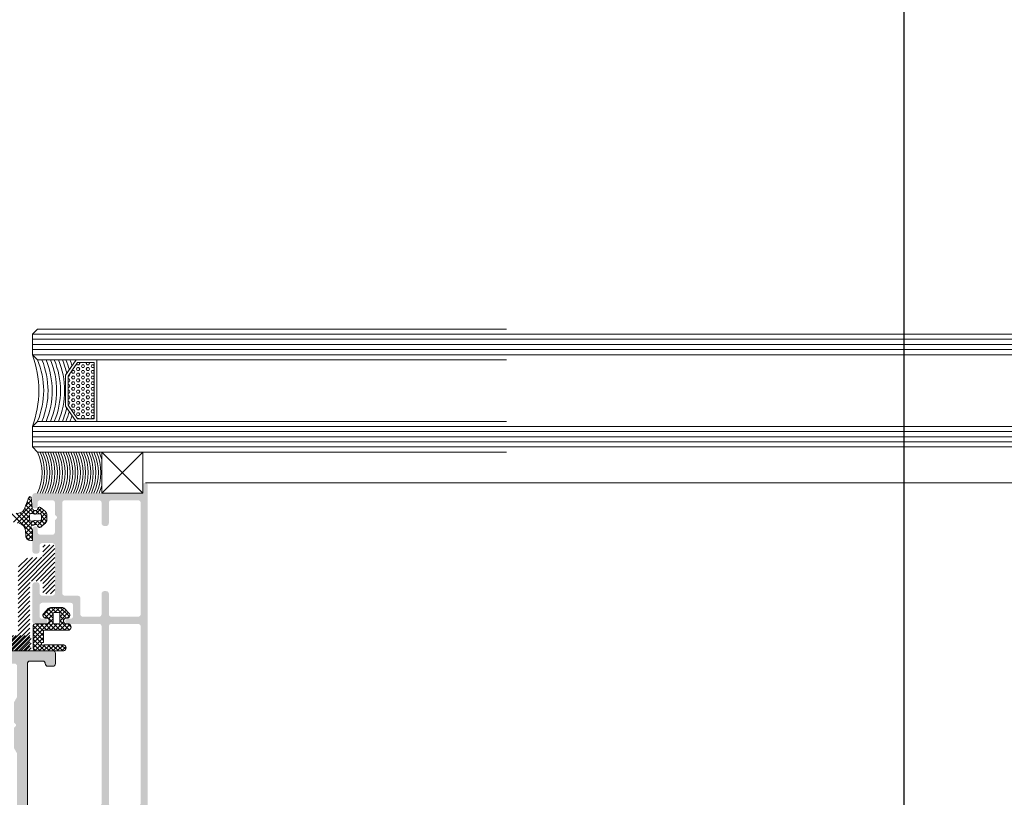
# Model space of a CAD drawing. Header units: millimetres. Extents: x -226731 to 126254, y -16359 to 60195.
# Tile 75 of 256: x -162867 to -162675, y 20888 to 21039. Entities that reach past the tile are written whole.
import ezdxf

# ---------------------------------------------------------------- set-up
doc = ezdxf.new("R2010")
doc.units = ezdxf.units.MM
doc.header["$LTSCALE"] = 0.1
doc.header["$MEASUREMENT"] = 0
doc.layers.get('0').update_dxf_attribs({"lineweight": 5})
for name, color, linetype, lineweight in [('01. Aluminium (Main Structure)', 6, 'Continuous', 5), ('0_CCE_ FF_SIDE WALL SPRINKLER', 6, 'Continuous', 0), ('3_Hatch', 8, 'Continuous', 0), ('4. Glass', 140, 'Continuous', 15), ('SPRINKLER COVERAGE AREA', 1, 'Continuous', 9)]:
    doc.layers.add(name, color=color, linetype=linetype, lineweight=lineweight)
doc.layers.add('A-ANNO-DIMS-30', color=7, linetype='Continuous')
doc.layers.add('FIRE FIGHTING SERVICES', color=5, linetype='Continuous')
doc.styles.add('A-ANNO-DIM regular', font='isocp.shx')
doc.dimstyles.new('A-100mm-Regular', dxfattribs={"dimtxt": 200, "dimasz": 100, "dimexe": 100, "dimexo": 10, "dimgap": 50, "dimtad": 1, "dimdec": 0, "dimzin": 12, "dimdsep": 46, "dimtxsty": 'A-ANNO-DIM regular', "dimblk": 'ARCHTICK', "dimcen": 0, "dimdle": 100, "dimclrd": 205, "dimclre": 205, "dimclrt": 211, "dimadec": 0, "dimazin": 0, "dimtfac": 1, "dimtdec": 0, "dimtix": 1, "dimtmove": 2, "dimatfit": 3, "dimldrblk": 'ARCHTICK', "dimfxl": 0, "dimtvp": 1, "dimtolj": 1, "dimtzin": 0, "dimarcsym": 0})

# ---------------------------------------------------------------- blocks, each defined once
blk = doc.blocks.new('*U429')
at = {"layer": '3_Hatch'}
h = blk.add_hatch(color=8, dxfattribs=at)
h.dxf.hatch_style = 1
h.paths.add_polyline_path([(-4.22, 77.48), (-3.91, 77.79), (-3.91, 81.75), (-4.5, 82.78), (-4.5, 116.97), (-4.46, 117.16), (-4.35, 117.32), (-4.21, 117.43), (-4, 117.47), (4, 117.47), (4.19, 117.43), (4.35, 117.32), (4.46, 117.16), (4.52, 116.97), (4.52, 82.78), (3.89, 81.75), (3.89, 77.79), (4.21, 77.48), (4.3, 77.33), (4.3, 77.18), (4.21, 77.04), (3.89, 76.74), (3.89, 72.78), (4.52, 71.75), (4.52, 65.75), (4.46, 65.57), (4.35, 65.41), (4.19, 65.3), (4, 65.26), (-4, 65.26), (-4.21, 65.3), (-4.35, 65.41), (-4.46, 65.57), (-4.5, 65.75), (-4.5, 71.75), (-3.91, 72.78), (-3.91, 76.74), (-4.22, 77.04), (-4.28, 77.18), (-4.28, 77.33)], flags=16)
h.paths.add_polyline_path([(10.04, 65.44), (9.98, 65.26), (9.97, 65.08), (9.86, 64.91), (9.69, 64.8), (9.51, 64.77), (7, 64.77), (6.82, 64.8), (6.64, 64.91), (6.53, 65.08), (6.51, 65.26), (6.51, 116.97), (6.53, 117.16), (6.64, 117.32), (6.82, 117.43), (7, 117.47), (11.89, 117.47), (12.18, 117.78), (12.33, 117.87), (12.47, 117.87), (12.6, 117.78), (12.93, 117.47), (27.5, 117.47), (27.69, 117.43), (27.87, 117.32), (27.96, 117.16), (28, 116.97), (28, 112.48), (27.96, 112.27), (27.87, 112.11), (27.69, 112), (27.5, 111.96), (18.82, 111.96), (18.62, 111.93), (18.45, 111.82), (18.34, 111.65), (18.3, 111.45), (18.3, 105.98), (18.34, 105.78), (18.45, 105.6), (18.62, 105.51), (18.82, 105.47), (21.8, 105.47), (22, 105.51), (22.16, 105.6), (22.27, 105.78), (22.29, 105.98), (22.29, 106.46), (22.27, 106.66), (22.16, 106.81), (22, 106.92), (21.8, 106.97), (20.81, 106.97), (20.61, 107.01), (20.46, 107.12), (20.35, 107.26), (20.3, 107.47), (20.3, 109.46), (20.35, 109.66), (20.46, 109.81), (20.61, 109.92), (20.81, 109.97), (23.64, 109.97), (23.94, 110.28), (24.08, 110.35), (24.23, 110.35), (24.36, 110.28), (24.69, 109.97), (27.5, 109.97), (27.69, 109.92), (27.87, 109.81), (27.96, 109.66), (28, 109.46), (28, 107.47), (27.96, 107.26), (27.87, 107.12), (27.69, 107.01), (27.5, 106.97), (26.52, 106.97), (26.31, 106.92), (26.17, 106.81), (26.06, 106.66), (26, 106.46), (26, 105.98), (26.06, 105.78), (26.17, 105.6), (26.31, 105.51), (26.52, 105.47), (29.51, 105.47), (29.7, 105.51), (29.86, 105.6), (29.97, 105.78), (29.99, 105.98), (29.97, 200.47), (29.86, 200.65), (29.78, 200.7), (29.7, 200.76), (29.61, 200.77), (29.51, 200.78), (-29.51, 200.78), (-29.71, 200.76), (-29.86, 200.65), (-29.97, 200.47), (-30.01, 200.3), (-30.01, 105.98), (-29.97, 105.78), (-29.86, 105.6), (-29.71, 105.51), (-29.51, 105.47), (-26.5, 105.47), (-26.31, 105.51), (-26.15, 105.6), (-26.04, 105.78), (-26, 105.98), (-26, 106.46), (-26.04, 106.66), (-26.15, 106.81), (-26.31, 106.92), (-26.5, 106.97), (-27.52, 106.97), (-27.69, 107.01), (-27.87, 107.12), (-27.98, 107.26), (-28.01, 107.47), (-28.01, 109.46), (-27.98, 109.66), (-27.87, 109.81), (-27.69, 109.92), (-27.52, 109.97), (-24.69, 109.97), (-24.37, 110.28), (-24.25, 110.35), (-24.06, 110.35), (-23.94, 110.28), (-23.63, 109.97), (-20.81, 109.97), (-20.61, 109.92), (-20.44, 109.81), (-20.33, 109.66), (-20.3, 109.46), (-20.3, 107.47), (-20.33, 107.26), (-20.44, 107.12), (-20.61, 107.01), (-20.81, 106.97), (-21.82, 106.97), (-22.02, 106.92), (-22.16, 106.81), (-22.27, 106.66), (-22.31, 106.46), (-22.31, 105.98), (-22.27, 105.78), (-22.16, 105.6), (-22.02, 105.51), (-21.82, 105.47), (-18.8, 105.47), (-18.61, 105.51), (-18.45, 105.6), (-18.34, 105.78), (-18.3, 105.98), (-18.3, 111.45), (-18.34, 111.65), (-18.45, 111.82), (-18.61, 111.93), (-18.8, 111.96), (-27.52, 111.96), (-27.69, 112), (-27.87, 112.11), (-27.98, 112.27), (-28.01, 112.48), (-28.01, 116.97), (-27.98, 117.16), (-27.87, 117.32), (-27.69, 117.43), (-27.52, 117.47), (-12.93, 117.47), (-12.62, 117.78), (-12.49, 117.87), (-12.34, 117.87), (-12.18, 117.78), (-11.87, 117.47), (-7, 117.47), (-6.8, 117.43), (-6.66, 117.32), (-6.55, 117.16), (-6.51, 116.97), (-6.51, 65.26), (-6.55, 65.08), (-6.66, 64.91), (-6.8, 64.8), (-7, 64.77), (-9.51, 64.77), (-9.71, 64.8), (-9.86, 64.91), (-9.97, 65.08), (-10, 65.26), (-10.04, 65.44), (-10.15, 65.63), (-10.31, 65.74), (-10.5, 65.75), (-11.5, 65.75), (-11.7, 65.74), (-11.85, 65.63), (-11.96, 65.44), (-12.01, 65.26), (-12.01, 63.25), (-11.96, 63.07), (-11.85, 62.9), (-11.7, 62.79), (-11.5, 62.77), (-0.53, 62.77), (-0.2, 63.07), (-0.07, 63.14), (0.07, 63.14), (0.22, 63.07), (0.51, 62.77), (11.5, 62.77), (11.69, 62.79), (11.85, 62.9), (11.96, 63.07), (12.01, 63.25), (12.01, 65.26), (11.96, 65.44), (11.85, 65.63), (11.69, 65.74), (11.5, 65.75), (10.5, 65.75), (10.3, 65.74), (10.15, 65.63)])
h.paths.add_polyline_path([(28, 197.28), (27.96, 197.47), (27.87, 197.65), (27.69, 197.76), (27.5, 197.8), (-27.52, 197.8), (-27.69, 197.76), (-27.87, 197.65), (-27.98, 197.47), (-28.01, 197.28), (-28.01, 119.97), (-27.98, 119.77), (-27.87, 119.63), (-27.69, 119.52), (-27.52, 119.46), (27.5, 119.46), (27.69, 119.52), (27.87, 119.63), (27.96, 119.77), (28, 119.97)], flags=16)
h = blk.add_hatch(color=8, dxfattribs=at)
h.dxf.hatch_style = 1
h.paths.add_polyline_path([(-28.61, 57.99), (-28.61, 92.53), (-28.57, 92.71), (-28.46, 92.87), (-28.28, 92.98), (-28.1, 93.02), (-22.9, 93.02), (-22.7, 92.98), (-22.54, 92.87), (-22.44, 92.71), (-22.41, 92.53), (-22.41, 57.99), (-22.44, 57.83), (-22.54, 57.65), (-22.7, 57.54), (-22.9, 57.52), (-28.1, 57.52), (-28.28, 57.54), (-28.46, 57.65), (-28.57, 57.83)], flags=16)
h.paths.add_polyline_path([(-22.35, 38.09), (-22.41, 37.89), (-22.41, 33.9), (-22.44, 33.7), (-22.54, 33.54), (-22.7, 33.43), (-22.9, 33.41), (-28.1, 33.41), (-28.28, 33.43), (-28.46, 33.54), (-28.57, 33.7), (-28.61, 33.9), (-28.61, 55.6), (-28.57, 55.8), (-28.46, 55.96), (-28.28, 56.07), (-28.1, 56.11), (-22.9, 56.11), (-22.7, 56.07), (-22.54, 55.96), (-22.44, 55.8), (-22.41, 55.6), (-22.41, 51.61), (-22.35, 51.41), (-22.24, 51.26), (-22.1, 51.15), (-21.9, 51.12), (-21.49, 51.12), (-21.31, 51.15), (-21.15, 51.26), (-21.04, 51.41), (-21, 51.61), (-21, 55.6), (-20.95, 55.8), (-20.84, 55.96), (-20.69, 56.07), (-20.49, 56.11), (-17.36, 56.11), (-17.16, 56.07), (-16.98, 55.96), (-16.87, 55.8), (-16.85, 55.6), (-16.85, 52.5), (-16.81, 52.32), (-16.7, 52.16), (-16.54, 52.05), (-16.35, 52.01), (-13.79, 52.01), (-13.61, 51.96), (-13.45, 51.85), (-13.34, 51.7), (-13.3, 51.5), (-13.3, 33.9), (-13.34, 33.7), (-13.45, 33.54), (-13.61, 33.43), (-13.79, 33.41), (-20.49, 33.41), (-20.69, 33.43), (-20.84, 33.54), (-20.95, 33.7), (-21, 33.9), (-21, 37.89), (-21.04, 38.09), (-21.15, 38.26), (-21.31, 38.37), (-21.49, 38.4), (-21.9, 38.4), (-22.1, 38.37), (-22.24, 38.26)], flags=16)
h.paths.add_polyline_path([(-11.89, 36.23), (-12.2, 36.54), (-12.29, 36.66), (-12.29, 36.83), (-12.2, 36.96), (-11.89, 37.27), (-11.89, 39.59), (-11.85, 39.79), (-11.74, 39.96), (-11.58, 40.07), (-11.38, 40.09), (-9, 40.09), (-8.8, 40.07), (-8.65, 39.96), (-8.54, 39.79), (-8.49, 39.59), (-8.49, 38.99), (-8.42, 38.75), (-8.36, 38.68), (-8.31, 38.6), (-8.23, 38.57), (-8.16, 38.53), (-8.09, 38.49), (-8, 38.49), (-7.92, 38.49), (-7.85, 38.51), (-7.78, 38.55), (-7.7, 38.59), (-7.65, 38.64), (-7.59, 38.69), (-7.54, 38.77), (-7.5, 38.86), (-7.48, 38.99), (-7.48, 43.3), (-7.52, 43.49), (-7.63, 43.65), (-7.79, 43.76), (-8, 43.8), (-8.38, 43.8), (-8.58, 43.76), (-8.76, 43.65), (-8.84, 43.49), (-8.89, 43.3), (-8.89, 42.24), (-8.93, 42.06), (-9.04, 41.9), (-9.2, 41.79), (-9.38, 41.73), (-11.38, 41.73), (-11.58, 41.79), (-11.74, 41.9), (-11.85, 42.06), (-11.89, 42.24), (-11.89, 51.5), (-11.85, 51.7), (-11.74, 51.85), (-11.58, 51.96), (-11.38, 52.01), (-9.38, 52.01), (-9.2, 51.96), (-9.04, 51.85), (-8.93, 51.7), (-8.89, 51.5), (-8.89, 49.91), (-8.84, 49.71), (-8.76, 49.54), (-8.58, 49.43), (-8.38, 49.4), (-8, 49.4), (-7.79, 49.43), (-7.63, 49.54), (-7.52, 49.71), (-7.48, 49.91), (-7.48, 57.01), (-7.52, 57.21), (-7.63, 57.35), (-7.79, 57.46), (-8, 57.52), (-9.92, 57.52), (-10.12, 57.46), (-10.26, 57.35), (-10.37, 57.21), (-10.43, 57.01), (-10.37, 56.8), (-10.26, 56.66), (-10.12, 56.55), (-9.92, 56.51), (-9.38, 56.51), (-9.2, 56.46), (-9.04, 56.35), (-8.93, 56.2), (-8.89, 56), (-8.89, 53.91), (-8.93, 53.71), (-9.04, 53.55), (-9.2, 53.44), (-9.38, 53.4), (-14.95, 53.4), (-15.15, 53.44), (-15.29, 53.55), (-15.4, 53.71), (-15.44, 53.91), (-15.44, 56), (-15.4, 56.2), (-15.29, 56.35), (-15.15, 56.46), (-14.95, 56.51), (-14.36, 56.51), (-14.25, 56.55), (-14.16, 56.58), (-14.07, 56.64), (-14.01, 56.71), (-13.96, 56.79), (-13.94, 56.88), (-13.92, 56.97), (-13.92, 57.06), (-13.94, 57.13), (-13.96, 57.22), (-14.01, 57.3), (-14.07, 57.37), (-14.16, 57.43), (-14.25, 57.48), (-14.42, 57.52), (-20.49, 57.52), (-20.69, 57.54), (-20.84, 57.65), (-20.95, 57.83), (-21, 57.99), (-21, 92.53), (-20.95, 92.71), (-20.84, 92.87), (-20.69, 92.98), (-20.49, 93.02), (-16.5, 93.02), (-16.3, 93.06), (-16.15, 93.17), (-16.04, 93.35), (-15.99, 93.52), (-15.99, 93.92), (-16.04, 94.12), (-16.15, 94.28), (-16.3, 94.39), (-16.5, 94.41), (-29.51, 94.41), (-29.69, 94.39), (-29.85, 94.28), (-29.96, 94.12), (-30, 93.92), (-30, 30.48), (-29.96, 30.3), (-29.85, 30.13), (-29.69, 30.02), (-29.51, 30.01), (-29.3, 30.02), (-29.14, 30.13), (-29.05, 30.3), (-29.01, 30.48), (-29.01, 31.49), (-28.96, 31.69), (-28.85, 31.84), (-28.7, 31.95), (-28.5, 32), (-8, 32), (-7.79, 32.04), (-7.63, 32.15), (-7.52, 32.31), (-7.48, 32.49), (-7.48, 34.51), (-7.52, 34.69), (-7.63, 34.85), (-7.79, 34.96), (-8, 35), (-8.18, 34.96), (-8.34, 34.85), (-8.45, 34.69), (-8.49, 34.51), (-8.49, 33.9), (-8.54, 33.7), (-8.65, 33.54), (-8.8, 33.43), (-9, 33.41), (-11.38, 33.41), (-11.58, 33.43), (-11.74, 33.54), (-11.85, 33.7), (-11.89, 33.9)])
h = blk.add_hatch(dxfattribs=at)
h.set_pattern_fill('ANSI31', color=8, scale=5)
h.set_pattern_definition([(45, (-26191.7542, -15010.3187), (-0.441941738, 0.441941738), [])])
h.paths.add_polyline_path([(-9.5, 44.17), (-9.48, 44.32), (-9.39, 44.47), (-9.26, 44.54), (-9.11, 44.58), (-7.19, 44.58), (-7.06, 44.58), (-6.81, 44.59), (-6.57, 44.65), (-6.33, 44.72), (-6.11, 44.81), (-5.89, 44.92), (-5.69, 45.07), (-5.51, 45.22), (-5.34, 45.38), (-5.2, 45.58), (-5.05, 45.76), (-4.94, 45.98), (-4.85, 46.2), (-4.78, 46.44), (-4.72, 46.68), (-4.7, 46.94), (-4.69, 47.06), (-4.69, 59.37), (-4.67, 59.54), (-4.58, 59.66), (-4.45, 59.76), (-4.3, 59.77), (6.87, 59.77), (7.02, 59.81), (7.15, 59.9), (7.22, 60.03), (7.26, 60.19), (7.26, 62.39), (7.22, 62.53), (7.15, 62.66), (7.02, 62.75), (6.87, 62.77), (-6.61, 62.77), (-6.75, 62.75), (-6.88, 62.66), (-6.97, 62.53), (-6.99, 62.39), (-6.99, 49.57), (-7.03, 49.42), (-7.1, 49.28), (-7.25, 49.2), (-7.39, 49.17), (-9.11, 49.17), (-9.26, 49.2), (-9.39, 49.28), (-9.48, 49.42), (-9.5, 49.57), (-9.5, 51.29), (-9.51, 51.43), (-9.6, 51.56), (-9.73, 51.65), (-9.9, 51.67), (-11.49, 51.67), (-11.65, 51.65), (-11.78, 51.56), (-11.87, 51.43), (-11.89, 51.29), (-11.89, 42.45), (-11.87, 42.31), (-11.78, 42.2), (-11.65, 42.11), (-11.49, 42.07), (-9.9, 42.07), (-9.73, 42.11), (-9.6, 42.2), (-9.51, 42.31), (-9.5, 42.45)])
h = blk.add_hatch(dxfattribs=at)
h.set_pattern_fill('ANSI31', color=8, scale=5)
h.set_pattern_definition([(45, (-26191.7542, -14950.54475), (-0.441941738, 0.441941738), [])])
h.paths.add_polyline_path([(9.48, 44.32), (9.5, 44.17), (9.5, 42.45), (9.51, 42.31), (9.6, 42.2), (9.73, 42.11), (9.9, 42.07), (11.49, 42.07), (11.65, 42.11), (11.78, 42.2), (11.87, 42.31), (11.89, 42.45), (11.89, 51.29), (11.87, 51.43), (11.78, 51.56), (11.65, 51.65), (11.49, 51.67), (9.9, 51.67), (9.73, 51.65), (9.6, 51.56), (9.51, 51.43), (9.5, 51.29), (9.5, 49.57), (9.48, 49.42), (9.39, 49.28), (9.26, 49.2), (9.11, 49.17), (7.39, 49.17), (7.25, 49.2), (7.1, 49.28), (7.03, 49.42), (6.99, 49.57), (6.99, 62.39), (6.97, 62.53), (6.88, 62.66), (6.75, 62.75), (6.61, 62.77), (-6.87, 62.77), (-7.02, 62.75), (-7.15, 62.66), (-7.22, 62.53), (-7.26, 62.39), (-7.26, 60.19), (-7.22, 60.03), (-7.15, 59.9), (-7.02, 59.81), (-6.87, 59.77), (4.3, 59.77), (4.45, 59.76), (4.58, 59.66), (4.67, 59.54), (4.69, 59.37), (4.69, 47.06), (4.7, 46.94), (4.72, 46.68), (4.78, 46.44), (4.85, 46.2), (4.94, 45.98), (5.05, 45.76), (5.2, 45.58), (5.34, 45.38), (5.51, 45.22), (5.69, 45.07), (5.89, 44.92), (6.11, 44.81), (6.33, 44.72), (6.57, 44.65), (6.81, 44.59), (7.06, 44.58), (7.19, 44.58), (9.11, 44.58), (9.26, 44.54), (9.39, 44.47)])
at = {"layer": '01. Aluminium (Main Structure)', "color": 8, "linetype": 'ByBlock'}
for p, q in [((-6.51, 116.97), (-6.51, 65.26)), ((-12.01, 65.26), (-11.96, 65.44)), ((-11.96, 65.44), (-11.85, 65.63)), ((-11.85, 65.63), (-11.7, 65.74)), ((-11.7, 65.74), (-11.5, 65.75)), ((-11.5, 65.75), (-10.5, 65.75)), ((-10.5, 65.75), (-10.31, 65.74)), ((-10.31, 65.74), (-10.15, 65.63)), ((-10.15, 65.63), (-10.04, 65.44)), ((-10.04, 65.44), (-10, 65.26)), ((-12.01, 63.25), (-12.01, 65.26)), ((-9.97, 65.08), (-10, 65.26)), ((-9.86, 64.91), (-9.97, 65.08)), ((-9.71, 64.8), (-9.86, 64.91)), ((-9.51, 64.77), (-9.71, 64.8)), ((-7, 64.77), (-9.51, 64.77)), ((-6.8, 64.8), (-7, 64.77)), ((-6.66, 64.91), (-6.8, 64.8)), ((-6.55, 65.08), (-6.66, 64.91)), ((-6.51, 65.26), (-6.55, 65.08)), ((-11.96, 63.07), (-12.01, 63.25)), ((-11.85, 62.9), (-11.96, 63.07)), ((-11.7, 62.79), (-11.85, 62.9)), ((-11.5, 62.77), (-11.7, 62.79)), ((-11.5, 62.77), (-0.53, 62.77))]:
    blk.add_line(p, q, dxfattribs=at)
at = {"layer": '3_Hatch', "color": 8, "linetype": 'Continuous'}
for p, q in [((-14.02, 61.97), (-13.22, 62.77)), ((-13.13, 61.57), (-14, 62.43)), ((-13.54, 61.57), (-12.34, 62.77)), ((-12.25, 61.57), (-13.45, 62.77)), ((-12.65, 61.57), (-11.45, 62.77)), ((-11.37, 61.57), (-12.57, 62.77)), ((-11.77, 61.57), (-10.57, 62.77)), ((-10.48, 61.57), (-11.68, 62.77)), ((-10.88, 61.57), (-9.68, 62.77)), ((-9.66, 61.64), (-10.8, 62.77)), ((-10, 61.57), (-8.8, 62.77)), ((-7.64, 60.5), (-9.92, 62.77)), ((-9.64, 60.17), (-7.64, 62.17)), ((-9.23, 61.46), (-7.95, 62.74)), ((-7.64, 61.38), (-9.03, 62.77)), ((-7.64, 62.26), (-8.15, 62.77)), ((-11.51, 56.53), (-7.64, 60.4)), ((-9.64, 59.28), (-7.64, 61.28)), ((-7.64, 58.73), (-9.64, 60.73)), ((-7.64, 57.84), (-9.64, 59.85)), ((-9.63, 61.06), (-9.58, 61.11)), ((-7.64, 59.61), (-9.27, 61.24)), ((-14.38, 57.52), (-15.02, 58.15)), ((-14.96, 58.38), (-14.63, 58.71)), ((-14.81, 57.64), (-13.74, 58.72)), ((-12.81, 56.83), (-14.67, 58.69)), ((-14.06, 57.52), (-12.86, 58.72)), ((-12.58, 57.48), (-13.81, 58.72)), ((-13.58, 57.11), (-11.97, 58.72)), ((-11.69, 57.48), (-12.93, 58.72)), ((-12.32, 57.48), (-11.09, 58.72)), ((-10.64, 57.31), (-12.05, 58.72)), ((-11.54, 57.38), (-10.21, 58.72)), ((-9.96, 57.52), (-11.16, 58.72)), ((-9.08, 57.52), (-10.28, 58.72)), ((-9.64, 57.52), (-7.64, 59.52)), ((-8.19, 57.52), (-9.64, 58.96)), ((-8.75, 57.52), (-7.64, 58.63)), ((-7.82, 57.57), (-7.68, 57.71)), ((-14.79, 55.9), (-14.27, 56.42)), ((-12.92, 54.29), (-14.72, 56.09)), ((-14.49, 55.31), (-12.81, 56.99)), ((-12.04, 54.29), (-14.17, 56.42)), ((-14.06, 54.86), (-12.81, 56.11)), ((-12.81, 55.95), (-13.59, 56.73)), ((-11.98, 54.29), (-9.89, 56.38)), ((-9.68, 55.47), (-11.51, 57.3)), ((-11.51, 55.64), (-10.61, 56.55)), ((-10.11, 55.01), (-11.51, 56.42)), ((-11.1, 54.29), (-9.53, 55.85)), ((-13.63, 54.41), (-12.72, 55.32)), ((-12.86, 54.29), (-11.87, 55.29)), ((-11.15, 54.29), (-12.15, 55.29)), ((-10.54, 54.56), (-11.51, 55.53)), ((-7.48, 41.11), (-7.34, 41.26)), ((-7.48, 40.23), (-6.62, 41.09)), ((-6.14, 39.55), (-7.48, 40.9)), ((-7.48, 39.34), (-6.23, 40.59)), ((-6.21, 40.51), (-6.93, 41.23)), ((-10.28, 37.43), (-9.1, 38.61)), ((-8.51, 38.39), (-8.85, 38.73)), ((-7.65, 37.4), (-6.08, 38.98)), ((-3.29, 35.82), (-7.48, 40.01)), ((-4.3, 35.94), (-7.43, 39.07)), ((-7.23, 38.72), (-6.15, 39.79)), ((-10.3, 36.52), (-8.49, 38.34)), ((-8.57, 34.91), (-10.3, 36.65)), ((-9.25, 36.47), (-10.26, 37.49)), ((-10.17, 35.78), (-9.25, 36.69)), ((-9.19, 37.3), (-9.86, 37.97)), ((-8.39, 37.39), (-9.38, 38.37)), ((-8.55, 37.4), (-7.71, 38.23)), ((-7.55, 37.43), (-8.26, 38.14)), ((-5.1, 35.87), (-7.51, 38.27)), ((-7.44, 34.96), (-4.58, 37.83)), ((-7.36, 34.16), (-3.83, 37.69)), ((-6.94, 37.23), (-5.78, 38.4)), ((-6.94, 36.35), (-5.28, 38.01)), ((-5.64, 35.52), (-6.94, 36.81)), ((-9.71, 35.35), (-9.02, 36.04)), ((-9.23, 34.95), (-8.09, 36.08)), ((-8.16, 35.39), (-8.82, 36.04)), ((-6.21, 34.32), (-7.98, 36.09)), ((-7.91, 35.38), (-7.31, 35.98)), ((-6.46, 33.68), (-7.4, 34.63)), ((-5.97, 34.96), (-7.04, 36.04)), ((-6.7, 33.04), (-7.31, 33.65)), ((-7.28, 33.35), (-6.15, 34.49)), ((-7.06, 32.7), (-6.69, 33.06)), ((-19.53, 17.26, 0.02), (-19.43, 17.43, 0.02)), ((-19.11, 17.43, 0.02), (-19.43, 17.43, 0.02)), ((-18.95, 17.16, 0.02), (-19.11, 17.43, 0.02)), ((-18.47, 17.43, 0.02), (-18.52, 17.51, 0.02)), ((-18.16, 17.43, 0.02), (-18.48, 17.43, 0.02)), ((-18.16, 17.43, 0.02), (-18.11, 17.51, 0.02)), ((-17.68, 17.15, 0.02), (-17.52, 17.43, 0.02)), ((-17.21, 17.43, 0.02), (-17.53, 17.43, 0.02)), ((-17.05, 17.16, 0.02), (-17.2, 17.43, 0.02)), ((-16.57, 17.43, 0.02), (-16.61, 17.51, 0.02)), ((-16.26, 17.43, 0.02), (-16.57, 17.43, 0.02)), ((-16.25, 17.43, 0.02), (-16.24, 17.44, 0.02)), ((-19.43, 16.88, 0.02), (-19.53, 17.05, 0.02)), ((-19.53, 16.16, 0.02), (-19.43, 16.33, 0.02)), ((-19.43, 15.78, 0.02), (-19.53, 15.96, 0.02)), ((-19.11, 16.88, 0.02), (-19.43, 16.88, 0.02)), ((-19.11, 16.33, 0.02), (-19.43, 16.33, 0.02)), ((-19.11, 15.78, 0.02), (-19.43, 15.78, 0.02)), ((-19.11, 16.88, 0.02), (-18.95, 17.15, 0.02)), ((-18.95, 16.06, 0.02), (-19.11, 16.33, 0.02)), ((-19.11, 15.78, 0.02), (-18.95, 16.05, 0.02)), ((-18.63, 16.6, 0.02), (-18.47, 16.88, 0.02)), ((-18.47, 16.33, 0.02), (-18.63, 16.61, 0.02)), ((-18.63, 15.5, 0.02), (-18.47, 15.78, 0.02)), ((-18.47, 15.23, 0.02), (-18.63, 15.51, 0.02)), ((-18.16, 16.88, 0.02), (-18.48, 16.88, 0.02)), ((-18.16, 16.33, 0.02), (-18.48, 16.33, 0.02)), ((-18.16, 15.78, 0.02), (-18.48, 15.78, 0.02)), ((-18, 16.61, 0.02), (-18.16, 16.88, 0.02)), ((-18.16, 16.33, 0.02), (-18, 16.6, 0.02)), ((-18, 15.51, 0.02), (-18.16, 15.78, 0.02)), ((-18.16, 15.23, 0.02), (-18, 15.5, 0.02)), ((-17.52, 16.88, 0.02), (-17.68, 17.16, 0.02)), ((-17.68, 16.05, 0.02), (-17.52, 16.33, 0.02)), ((-17.52, 15.78, 0.02), (-17.68, 16.06, 0.02)), ((-17.21, 16.88, 0.02), (-17.53, 16.88, 0.02)), ((-17.21, 16.33, 0.02), (-17.53, 16.33, 0.02)), ((-17.21, 15.78, 0.02), (-17.53, 15.78, 0.02)), ((-17.2, 16.88, 0.02), (-17.05, 17.15, 0.02)), ((-17.05, 16.06, 0.02), (-17.2, 16.33, 0.02)), ((-17.2, 15.78, 0.02), (-17.05, 16.05, 0.02)), ((-16.73, 16.6, 0.02), (-16.57, 16.88, 0.02)), ((-16.57, 16.33, 0.02), (-16.73, 16.61, 0.02)), ((-16.73, 15.5, 0.02), (-16.57, 15.78, 0.02)), ((-16.57, 15.23, 0.02), (-16.73, 15.51, 0.02)), ((-16.26, 16.88, 0.02), (-16.57, 16.88, 0.02)), ((-16.26, 16.33, 0.02), (-16.57, 16.33, 0.02)), ((-16.26, 15.78, 0.02), (-16.57, 15.78, 0.02)), ((-16.09, 16.61, 0.02), (-16.25, 16.88, 0.02)), ((-16.25, 16.33, 0.02), (-16.09, 16.6, 0.02)), ((-16.09, 15.51, 0.02), (-16.25, 15.78, 0.02)), ((-16.25, 15.23, 0.02), (-16.09, 15.5, 0.02)), ((-15.78, 16.05, 0.02), (-15.62, 16.33, 0.02)), ((-15.62, 15.78, 0.02), (-15.78, 16.06, 0.02)), ((-15.48, 16.33, 0.02), (-15.62, 16.33, 0.02)), ((-15.3, 15.78, 0.02), (-15.62, 15.78, 0.02)), ((-15.3, 15.78, 0.02), (-15.21, 15.93, 0.02)), ((-19.53, 15.06, 0.02), (-19.43, 15.23, 0.02)), ((-19.43, 14.68, 0.02), (-19.53, 14.86, 0.02)), ((-19.53, 13.96, 0.02), (-19.43, 14.13, 0.02)), ((-19.43, 13.58, 0.02), (-19.53, 13.76, 0.02)), ((-19.11, 15.23, 0.02), (-19.43, 15.23, 0.02)), ((-19.11, 14.68, 0.02), (-19.43, 14.68, 0.02)), ((-19.11, 14.13, 0.02), (-19.43, 14.13, 0.02)), ((-19.11, 13.58, 0.02), (-19.43, 13.58, 0.02)), ((-18.95, 14.96, 0.02), (-19.11, 15.23, 0.02)), ((-19.11, 14.68, 0.02), (-18.95, 14.95, 0.02)), ((-18.95, 13.86, 0.02), (-19.11, 14.13, 0.02)), ((-19.11, 13.58, 0.02), (-18.95, 13.85, 0.02)), ((-18.63, 14.4, 0.02), (-18.47, 14.68, 0.02)), ((-18.47, 14.13, 0.02), (-18.63, 14.41, 0.02)), ((-18.63, 13.3, 0.02), (-18.47, 13.58, 0.02)), ((-18.16, 15.23, 0.02), (-18.48, 15.23, 0.02)), ((-18.16, 14.68, 0.02), (-18.48, 14.68, 0.02)), ((-18.16, 14.13, 0.02), (-18.48, 14.13, 0.02)), ((-18.16, 13.58, 0.02), (-18.48, 13.58, 0.02)), ((-18, 14.41, 0.02), (-18.16, 14.68, 0.02)), ((-18.16, 14.13, 0.02), (-18, 14.4, 0.02)), ((-18, 13.31, 0.02), (-18.16, 13.58, 0.02)), ((-17.68, 14.95, 0.02), (-17.52, 15.23, 0.02)), ((-17.52, 14.68, 0.02), (-17.68, 14.96, 0.02)), ((-17.68, 13.85, 0.02), (-17.52, 14.13, 0.02)), ((-17.52, 13.58, 0.02), (-17.68, 13.86, 0.02)), ((-17.21, 15.23, 0.02), (-17.53, 15.23, 0.02)), ((-17.21, 14.68, 0.02), (-17.53, 14.68, 0.02)), ((-17.21, 14.13, 0.02), (-17.53, 14.13, 0.02)), ((-17.21, 13.58, 0.02), (-17.53, 13.58, 0.02)), ((-17.05, 14.96, 0.02), (-17.2, 15.23, 0.02)), ((-17.2, 14.68, 0.02), (-17.05, 14.95, 0.02)), ((-17.05, 13.86, 0.02), (-17.2, 14.13, 0.02)), ((-17.2, 13.58, 0.02), (-17.05, 13.85, 0.02)), ((-16.73, 14.4, 0.02), (-16.57, 14.68, 0.02)), ((-16.57, 14.13, 0.02), (-16.73, 14.41, 0.02)), ((-16.73, 13.3, 0.02), (-16.57, 13.58, 0.02)), ((-16.26, 15.23, 0.02), (-16.57, 15.23, 0.02)), ((-16.26, 14.68, 0.02), (-16.57, 14.68, 0.02)), ((-16.26, 14.13, 0.02), (-16.57, 14.13, 0.02)), ((-16.26, 13.58, 0.02), (-16.57, 13.58, 0.02)), ((-16.09, 14.41, 0.02), (-16.25, 14.68, 0.02)), ((-16.25, 14.13, 0.02), (-16.09, 14.4, 0.02)), ((-16.09, 13.31, 0.02), (-16.25, 13.58, 0.02)), ((-15.78, 14.95, 0.02), (-15.62, 15.23, 0.02)), ((-15.62, 14.68, 0.02), (-15.78, 14.96, 0.02)), ((-15.78, 13.85, 0.02), (-15.62, 14.13, 0.02)), ((-15.62, 13.58, 0.02), (-15.78, 13.86, 0.02)), ((-15.3, 15.23, 0.02), (-15.62, 15.23, 0.02)), ((-15.3, 14.68, 0.02), (-15.62, 14.68, 0.02)), ((-15.3, 14.13, 0.02), (-15.62, 14.13, 0.02)), ((-15.3, 13.58, 0.02), (-15.62, 13.58, 0.02)), ((-15.14, 14.96, 0.02), (-15.3, 15.23, 0.02)), ((-15.3, 14.68, 0.02), (-15.14, 14.95, 0.02)), ((-15.14, 13.86, 0.02), (-15.3, 14.13, 0.02)), ((-15.3, 13.58, 0.02), (-15.14, 13.85, 0.02)), ((-14.82, 14.4, 0.02), (-14.66, 14.68, 0.02)), ((-14.66, 14.13, 0.02), (-14.82, 14.41, 0.02)), ((-14.82, 13.3, 0.02), (-14.66, 13.58, 0.02)), ((-14.47, 14.68, 0.02), (-14.67, 14.68, 0.02)), ((-14.47, 14.13, 0.02), (-14.67, 14.13, 0.02)), ((-14.47, 13.58, 0.02), (-14.67, 13.58, 0.02)), ((-19.53, 12.86, 0.02), (-19.43, 13.03, 0.02)), ((-19.43, 12.48, 0.02), (-19.53, 12.66, 0.02)), ((-19.53, 11.76, 0.02), (-19.43, 11.93, 0.02)), ((-19.43, 11.38, 0.02), (-19.53, 11.56, 0.02)), ((-19.11, 13.03, 0.02), (-19.43, 13.03, 0.02)), ((-19.11, 12.48, 0.02), (-19.43, 12.48, 0.02)), ((-19.11, 11.93, 0.02), (-19.43, 11.93, 0.02)), ((-18.95, 12.76, 0.02), (-19.11, 13.03, 0.02)), ((-19.11, 12.48, 0.02), (-18.95, 12.75, 0.02)), ((-18.95, 11.66, 0.02), (-19.11, 11.93, 0.02)), ((-19.11, 11.38, 0.02), (-18.95, 11.65, 0.02)), ((-18.47, 13.03, 0.02), (-18.63, 13.31, 0.02)), ((-18.63, 12.2, 0.02), (-18.47, 12.48, 0.02)), ((-18.47, 11.93, 0.02), (-18.63, 12.21, 0.02)), ((-18.16, 13.03, 0.02), (-18.48, 13.03, 0.02)), ((-18.16, 12.48, 0.02), (-18.48, 12.48, 0.02)), ((-18.16, 11.93, 0.02), (-18.48, 11.93, 0.02)), ((-18.16, 13.03, 0.02), (-18, 13.3, 0.02)), ((-18, 12.21, 0.02), (-18.16, 12.48, 0.02)), ((-18.16, 11.93, 0.02), (-18, 12.2, 0.02)), ((-17.68, 12.75, 0.02), (-17.52, 13.03, 0.02)), ((-17.52, 12.48, 0.02), (-17.68, 12.76, 0.02)), ((-17.68, 11.65, 0.02), (-17.52, 11.93, 0.02)), ((-17.52, 11.38, 0.02), (-17.68, 11.66, 0.02)), ((-17.21, 13.03, 0.02), (-17.53, 13.03, 0.02)), ((-17.21, 12.48, 0.02), (-17.53, 12.48, 0.02)), ((-17.21, 11.93, 0.02), (-17.53, 11.93, 0.02)), ((-17.05, 12.76, 0.02), (-17.2, 13.03, 0.02)), ((-17.2, 12.48, 0.02), (-17.05, 12.75, 0.02)), ((-17.05, 11.66, 0.02), (-17.2, 11.93, 0.02)), ((-17.2, 11.38, 0.02), (-17.05, 11.65, 0.02)), ((-16.57, 13.03, 0.02), (-16.73, 13.31, 0.02)), ((-16.73, 12.2, 0.02), (-16.57, 12.48, 0.02)), ((-16.57, 11.93, 0.02), (-16.73, 12.21, 0.02)), ((-16.26, 13.03, 0.02), (-16.57, 13.03, 0.02)), ((-16.26, 12.48, 0.02), (-16.57, 12.48, 0.02)), ((-16.26, 11.93, 0.02), (-16.57, 11.93, 0.02)), ((-16.25, 13.03, 0.02), (-16.09, 13.3, 0.02)), ((-16.09, 12.21, 0.02), (-16.25, 12.48, 0.02)), ((-16.25, 11.93, 0.02), (-16.09, 12.2, 0.02)), ((-15.78, 12.75, 0.02), (-15.62, 13.03, 0.02)), ((-15.62, 12.48, 0.02), (-15.78, 12.76, 0.02)), ((-15.78, 11.65, 0.02), (-15.62, 11.93, 0.02)), ((-15.62, 11.38, 0.02), (-15.78, 11.66, 0.02)), ((-15.3, 13.03, 0.02), (-15.62, 13.03, 0.02)), ((-15.3, 12.48, 0.02), (-15.62, 12.48, 0.02)), ((-15.3, 11.93, 0.02), (-15.62, 11.93, 0.02)), ((-15.14, 12.76, 0.02), (-15.3, 13.03, 0.02)), ((-15.3, 12.48, 0.02), (-15.14, 12.75, 0.02)), ((-15.14, 11.66, 0.02), (-15.3, 11.93, 0.02)), ((-15.3, 11.38, 0.02), (-15.14, 11.65, 0.02)), ((-14.66, 13.03, 0.02), (-14.82, 13.31, 0.02)), ((-14.82, 12.2, 0.02), (-14.66, 12.48, 0.02)), ((-14.66, 11.93, 0.02), (-14.82, 12.21, 0.02)), ((-14.47, 13.03, 0.02), (-14.67, 13.03, 0.02)), ((-14.47, 12.48, 0.02), (-14.67, 12.48, 0.02)), ((-14.47, 11.93, 0.02), (-14.67, 11.93, 0.02)), ((-19.53, 10.66, 0.02), (-19.43, 10.83, 0.02)), ((-19.43, 10.28, 0.02), (-19.53, 10.46, 0.02)), ((-19.53, 9.56, 0.02), (-19.43, 9.73, 0.02)), ((-19.11, 11.38, 0.02), (-19.43, 11.38, 0.02)), ((-19.11, 10.83, 0.02), (-19.43, 10.83, 0.02)), ((-19.11, 10.28, 0.02), (-19.43, 10.28, 0.02)), ((-19.11, 9.73, 0.02), (-19.43, 9.73, 0.02)), ((-18.95, 10.56, 0.02), (-19.11, 10.83, 0.02)), ((-19.11, 10.28, 0.02), (-18.95, 10.55, 0.02)), ((-18.95, 9.46, 0.02), (-19.11, 9.73, 0.02)), ((-18.63, 11.1, 0.02), (-18.47, 11.38, 0.02)), ((-18.47, 10.83, 0.02), (-18.63, 11.11, 0.02)), ((-18.63, 10, 0.02), (-18.47, 10.28, 0.02)), ((-18.47, 9.73, 0.02), (-18.63, 10.01, 0.02)), ((-18.16, 11.38, 0.02), (-18.48, 11.38, 0.02)), ((-18.16, 10.83, 0.02), (-18.48, 10.83, 0.02)), ((-18.16, 10.28, 0.02), (-18.48, 10.28, 0.02)), ((-18.16, 9.73, 0.02), (-18.48, 9.73, 0.02)), ((-18, 11.11, 0.02), (-18.16, 11.38, 0.02)), ((-18.16, 10.83, 0.02), (-18, 11.1, 0.02)), ((-18, 10.01, 0.02), (-18.16, 10.28, 0.02)), ((-18.16, 9.73, 0.02), (-18, 10, 0.02)), ((-17.68, 10.55, 0.02), (-17.52, 10.83, 0.02)), ((-17.52, 10.28, 0.02), (-17.68, 10.56, 0.02)), ((-17.68, 9.45, 0.02), (-17.52, 9.73, 0.02)), ((-17.21, 11.38, 0.02), (-17.53, 11.38, 0.02)), ((-17.21, 10.83, 0.02), (-17.53, 10.83, 0.02)), ((-17.21, 10.28, 0.02), (-17.53, 10.28, 0.02)), ((-17.21, 9.73, 0.02), (-17.53, 9.73, 0.02)), ((-17.05, 10.56, 0.02), (-17.2, 10.83, 0.02)), ((-17.2, 10.28, 0.02), (-17.05, 10.55, 0.02)), ((-17.05, 9.46, 0.02), (-17.2, 9.73, 0.02)), ((-16.73, 11.1, 0.02), (-16.57, 11.38, 0.02)), ((-16.57, 10.83, 0.02), (-16.73, 11.11, 0.02)), ((-16.73, 10, 0.02), (-16.57, 10.28, 0.02)), ((-16.57, 9.73, 0.02), (-16.73, 10.01, 0.02)), ((-16.26, 11.38, 0.02), (-16.57, 11.38, 0.02)), ((-16.26, 10.83, 0.02), (-16.57, 10.83, 0.02)), ((-16.26, 10.28, 0.02), (-16.57, 10.28, 0.02)), ((-16.26, 9.73, 0.02), (-16.57, 9.73, 0.02)), ((-16.09, 11.11, 0.02), (-16.25, 11.38, 0.02)), ((-16.25, 10.83, 0.02), (-16.09, 11.1, 0.02)), ((-16.09, 10.01, 0.02), (-16.25, 10.28, 0.02)), ((-16.25, 9.73, 0.02), (-16.09, 10, 0.02)), ((-15.78, 10.55, 0.02), (-15.62, 10.83, 0.02)), ((-15.62, 10.28, 0.02), (-15.78, 10.56, 0.02)), ((-15.78, 9.45, 0.02), (-15.62, 9.73, 0.02)), ((-15.3, 11.38, 0.02), (-15.62, 11.38, 0.02)), ((-15.3, 10.83, 0.02), (-15.62, 10.83, 0.02)), ((-15.3, 10.28, 0.02), (-15.62, 10.28, 0.02)), ((-15.3, 9.73, 0.02), (-15.62, 9.73, 0.02)), ((-15.14, 10.56, 0.02), (-15.3, 10.83, 0.02)), ((-15.3, 10.28, 0.02), (-15.14, 10.55, 0.02)), ((-15.14, 9.46, 0.02), (-15.3, 9.73, 0.02)), ((-14.82, 11.1, 0.02), (-14.66, 11.38, 0.02)), ((-14.66, 10.83, 0.02), (-14.82, 11.11, 0.02)), ((-14.82, 10, 0.02), (-14.66, 10.28, 0.02)), ((-14.66, 9.73, 0.02), (-14.82, 10.01, 0.02)), ((-14.47, 11.38, 0.02), (-14.67, 11.38, 0.02)), ((-14.47, 10.83, 0.02), (-14.67, 10.83, 0.02)), ((-14.47, 10.28, 0.02), (-14.67, 10.28, 0.02)), ((-14.47, 9.73, 0.02), (-14.67, 9.73, 0.02)), ((-19.43, 9.18, 0.02), (-19.53, 9.36, 0.02)), ((-19.53, 8.46, 0.02), (-19.43, 8.63, 0.02)), ((-19.43, 8.08, 0.02), (-19.53, 8.26, 0.02)), ((-19.11, 9.18, 0.02), (-19.43, 9.18, 0.02)), ((-19.11, 8.63, 0.02), (-19.43, 8.63, 0.02)), ((-19.11, 8.08, 0.02), (-19.43, 8.08, 0.02)), ((-19.11, 9.18, 0.02), (-18.95, 9.45, 0.02)), ((-18.95, 8.36, 0.02), (-19.11, 8.63, 0.02)), ((-19.11, 8.08, 0.02), (-18.95, 8.35, 0.02)), ((-18.63, 8.9, 0.02), (-18.47, 9.18, 0.02)), ((-18.47, 8.63, 0.02), (-18.63, 8.91, 0.02)), ((-18.63, 7.8, 0.02), (-18.47, 8.08, 0.02)), ((-18.47, 7.53, 0.02), (-18.63, 7.81, 0.02)), ((-18.16, 9.18, 0.02), (-18.48, 9.18, 0.02)), ((-18.16, 8.63, 0.02), (-18.48, 8.63, 0.02)), ((-18.16, 8.08, 0.02), (-18.48, 8.08, 0.02)), ((-18, 8.91, 0.02), (-18.16, 9.18, 0.02)), ((-18.16, 8.63, 0.02), (-18, 8.9, 0.02)), ((-18, 7.81, 0.02), (-18.16, 8.08, 0.02)), ((-18.16, 7.53, 0.02), (-18, 7.8, 0.02)), ((-17.52, 9.18, 0.02), (-17.68, 9.46, 0.02)), ((-17.68, 8.35, 0.02), (-17.52, 8.63, 0.02)), ((-17.52, 8.08, 0.02), (-17.68, 8.36, 0.02)), ((-17.21, 9.18, 0.02), (-17.53, 9.18, 0.02)), ((-17.21, 8.63, 0.02), (-17.53, 8.63, 0.02)), ((-17.21, 8.08, 0.02), (-17.53, 8.08, 0.02)), ((-17.2, 9.18, 0.02), (-17.05, 9.45, 0.02)), ((-17.05, 8.36, 0.02), (-17.2, 8.63, 0.02)), ((-17.2, 8.08, 0.02), (-17.05, 8.35, 0.02)), ((-16.73, 8.9, 0.02), (-16.57, 9.18, 0.02)), ((-16.57, 8.63, 0.02), (-16.73, 8.91, 0.02)), ((-16.73, 7.8, 0.02), (-16.57, 8.08, 0.02)), ((-16.57, 7.53, 0.02), (-16.73, 7.81, 0.02)), ((-16.26, 9.18, 0.02), (-16.57, 9.18, 0.02)), ((-16.26, 8.63, 0.02), (-16.57, 8.63, 0.02)), ((-16.26, 8.08, 0.02), (-16.57, 8.08, 0.02)), ((-16.09, 8.91, 0.02), (-16.25, 9.18, 0.02)), ((-16.25, 8.63, 0.02), (-16.09, 8.9, 0.02)), ((-16.09, 7.81, 0.02), (-16.25, 8.08, 0.02)), ((-16.25, 7.53, 0.02), (-16.09, 7.8, 0.02)), ((-15.62, 9.18, 0.02), (-15.78, 9.46, 0.02)), ((-15.78, 8.35, 0.02), (-15.62, 8.63, 0.02)), ((-15.62, 8.08, 0.02), (-15.78, 8.36, 0.02)), ((-15.3, 9.18, 0.02), (-15.62, 9.18, 0.02)), ((-15.3, 8.63, 0.02), (-15.62, 8.63, 0.02)), ((-15.3, 8.08, 0.02), (-15.62, 8.08, 0.02)), ((-15.3, 9.18, 0.02), (-15.14, 9.45, 0.02)), ((-15.14, 8.36, 0.02), (-15.3, 8.63, 0.02)), ((-15.3, 8.08, 0.02), (-15.14, 8.35, 0.02)), ((-14.82, 8.9, 0.02), (-14.66, 9.18, 0.02)), ((-14.74, 8.77, 0.02), (-14.82, 8.91, 0.02)), ((-14.47, 9.18, 0.02), (-14.67, 9.18, 0.02)), ((-19.53, 7.36, 0.02), (-19.43, 7.53, 0.02)), ((-19.43, 6.98, 0.02), (-19.53, 7.16, 0.02)), ((-19.11, 7.53, 0.02), (-19.43, 7.53, 0.02)), ((-19.11, 6.98, 0.02), (-19.43, 6.98, 0.02)), ((-18.95, 7.26, 0.02), (-19.11, 7.53, 0.02)), ((-19.11, 6.98, 0.02), (-18.95, 7.25, 0.02)), ((-18.63, 6.7, 0.02), (-18.47, 6.98, 0.02)), ((-18.52, 6.51, 0.02), (-18.63, 6.71, 0.02)), ((-18.16, 7.53, 0.02), (-18.48, 7.53, 0.02)), ((-18.16, 6.98, 0.02), (-18.48, 6.98, 0.02)), ((-18, 6.71, 0.02), (-18.16, 6.98, 0.02)), ((-18.11, 6.51, 0.02), (-18, 6.7, 0.02)), ((-17.68, 7.25, 0.02), (-17.52, 7.53, 0.02)), ((-17.52, 6.98, 0.02), (-17.68, 7.26, 0.02)), ((-17.21, 7.53, 0.02), (-17.53, 7.53, 0.02)), ((-17.21, 6.98, 0.02), (-17.53, 6.98, 0.02)), ((-17.05, 7.26, 0.02), (-17.2, 7.53, 0.02)), ((-17.2, 6.98, 0.02), (-17.05, 7.25, 0.02)), ((-16.73, 6.7, 0.02), (-16.57, 6.98, 0.02)), ((-16.61, 6.51, 0.02), (-16.73, 6.71, 0.02)), ((-16.26, 7.53, 0.02), (-16.57, 7.53, 0.02)), ((-16.26, 6.98, 0.02), (-16.57, 6.98, 0.02)), ((-16.12, 6.76, 0.02), (-16.25, 6.98, 0.02)), ((-15.74, 7.31, 0.02), (-15.62, 7.53, 0.02)), ((-15.59, 7.53, 0.02), (-15.62, 7.53, 0.02))]:
    blk.add_line(p, q, dxfattribs=at)
at = {"layer": '3_Hatch', "color": 8}
for p, q in [((-8.14, 62.77), (-13.59, 62.77)), ((-13.59, 61.57), (-9.73, 61.57)), ((-7.64, 57.8), (-7.64, 62.27)), ((-9.64, 61), (-9.64, 58.87)), ((-9.75, 58.72), (-14.62, 58.72)), ((-14.62, 57.52), (-13.95, 57.52)), ((-13.98, 56.42), (-14.36, 56.42)), ((-12.81, 55.49), (-12.81, 57.28)), ((-12.61, 57.48), (-11.71, 57.48)), ((-11.51, 57.28), (-11.51, 55.49)), ((-10.37, 57.52), (-8.02, 57.52)), ((-9.97, 56.42), (-10.35, 56.42)), ((-14.7, 55.54), (-13.66, 54.43)), ((-13.21, 54.29), (-11.14, 54.29)), ((-11.71, 55.29), (-12.61, 55.29)), ((-10.57, 54.52), (-9.62, 55.54)), ((-7.18, 41.26), (-7.48, 41.26)), ((-7.48, 41.26), (-7.48, 39.17)), ((-9.04, 38.66), (-10.02, 37.84)), ((-8.47, 38.28), (-8.57, 38.54)), ((-7.48, 39.17), (-7.23, 38.73)), ((-6.13, 39.35), (-6.18, 40.31)), ((-10.3, 37.23), (-10.3, 36.23)), ((-9.25, 36.33), (-9.25, 37.12)), ((-8.93, 37.42), (-8.01, 37.37)), ((-7.43, 38.29), (-8.15, 38.14)), ((-7.72, 37.39), (-7.3, 37.48)), ((-6.94, 37.18), (-6.94, 36.27)), ((-10.02, 35.61), (-9.04, 34.79)), ((-8.01, 36.08), (-8.93, 36.03)), ((-8.57, 34.91), (-8.47, 35.24)), ((-7.3, 35.97), (-7.72, 36.06)), ((-7.43, 34.91), (-7.23, 32.8)), ((-6.78, 32.83), (-5.87, 35.22)), ((-29.01, 32), (-21.01, 32)), ((-29.01, 24), (-29.01, 32)), ((-29.01, 32), (-21.01, 24)), ((-21.01, 32), (-29.01, 24)), ((-29.01, 24), (-29.01, 32)), ((-21.01, 32), (-21.01, 24)), ((-21.01, 24), (-21.01, 32)), ((-29.56, 30.01), (-1150, 30.01)), ((-21.01, 24), (-29.01, 24)), ((-1150, 23, 0), (-7.48, 23)), ((-1150, 22, 0), (-7.48, 22)), ((-1150, 21, 0), (-7.48, 21)), ((-1150, 20, 0), (-7.48, 20)), ((-1150, 19, 0), (-7.48, 19)), ((-20.03, 6.01, 0.02), (-20.03, 18.01, 0.02)), ((-19.53, 6.51, 0.02), (-19.53, 17.51, 0.02)), ((-19.53, 17.51, 0.02), (-16.29, 17.51, 0.02)), ((-16.29, 17.51, 0.02), (-14.47, 14.86, 0.02)), ((-16.03, 18.01, 0.02), (-13.97, 15.01, 0.02)), ((-14.47, 14.86, 0.02), (-14.47, 9.17, 0.02)), ((-13.97, 15.01, 0.02), (-13.97, 9.01, 0.02)), ((-14.47, 9.17, 0.02), (-16.29, 6.51, 0.02)), ((-13.97, 9.01, 0.02), (-16.03, 6.01, 0.02)), ((-16.29, 6.51, 0.02), (-19.53, 6.51, 0.02)), ((-1150, 5, 0), (-7.48, 5)), ((-1150, 4, 0), (-7.48, 4)), ((-1150, 3, 0), (-7.48, 3)), ((-1150, 2, 0), (-7.48, 2)), ((-1150, 1, 0), (-7.48, 1))]:
    blk.add_line(p, q, dxfattribs=at)
for centre, radius, start, end in [((-13.43, 62.17), 0.621, 104.9483, 255.0364), ((-9.51, 61.39), 0.287, 251.91, 141.365), ((-8.14, 62.27), 0.5, 0, 90), ((-9.44, 61), 0.2, 142.9635, 180), ((-14.37, 58.12), 0.65, 112.6094, 247.3906), ((-9.84, 58.9), 0.2, 296.026, 352.9298), ((-8.01, 57.91), 0.389, 269.4612, 344.3452), ((-14.27, 55.83), 0.524, 170.5977, 213.7552), ((-14.1, 55.76), 0.703, 111.438, 167.6363), ((-14.08, 56.93), 0.527, 280.8396, 6.0555), ((-14.25, 56.88), 0.703, 9.1535, 65.3518), ((-12.61, 57.28), 0.2, 90, 179.995), ((-11.71, 57.28), 0.2, 360, 89.9951), ((-10.08, 56.88), 0.703, 114.6482, 170.8465), ((-10.25, 56.93), 0.527, 173.9445, 259.1604), ((-10.23, 55.76), 0.703, 12.3637, 68.562), ((-10.06, 55.83), 0.524, 326.2448, 9.4023), ((-13.21, 55.09), 0.8, 235.9007, 269.9987), ((-12.61, 55.49), 0.2, 180, 269.9949), ((-11.71, 55.49), 0.2, 270, 359.9952), ((-11.13, 55.06), 0.769, 269.0106, 315.7355), ((-7.18, 40.26), 1, 2.9793, 90), ((-8.85, 38.43), 0.3, 22.2031, 130), ((-7.5, 38.58), 0.3, 281.9731, 29.6447), ((-4.63, 39.37), 1.5, 180.5805, 259.4803), ((-9.5, 37.23), 0.8, 130, 180), ((-8.95, 37.12), 0.3, 86.8644, 180), ((-8.21, 38.43), 0.3, 210, 281.9731), ((-7.95, 38.46), 1.1, 266.8644, 281.9731), ((-7.24, 37.18), 0.3, 0, 101.9731), ((-9.5, 36.23), 0.8, 180, 230), ((-8.95, 36.33), 0.3, 180, 273.1356), ((-8.85, 35.02), 0.3, 230, 337.7969), ((-8.04, 34.76), 0.635, 13.3802, 131.9125), ((-7.95, 34.99), 1.1, 78.0269, 93.1356), ((-7.24, 36.27), 0.3, 258.0269, 0), ((-4.57, 34.46), 1.5, 82.7957, 149.961), ((-7.02, 32.96), 0.271, 217.2128, 329.9224), ((-11.77, 28, 0), 9.59, 155.3498, 164.5957), ((-11.27, 28, 0), 9.59, 155.3498, 204.6502), ((-10.77, 28, 0), 9.59, 155.3498, 204.6502), ((-10.27, 28, 0), 9.59, 155.3498, 204.6502), ((-9.77, 28, 0), 9.59, 155.3498, 204.6502), ((-9.27, 28, 0), 9.59, 155.3498, 204.6502), ((-8.77, 28, 0), 9.59, 155.3498, 204.6502), ((-8.27, 28, 0), 9.59, 155.3498, 204.6502), ((-7.77, 28, 0), 9.59, 155.3498, 204.6502), ((-7.27, 28, 0), 9.59, 155.3498, 204.6502), ((-6.77, 28, 0), 9.59, 155.3498, 204.6502), ((-6.27, 28, 0), 9.59, 155.3498, 204.6502), ((-5.77, 28, 0), 9.59, 155.3498, 204.6502), ((-5.27, 28, 0), 9.59, 155.3498, 204.6502), ((-4.77, 28, 0), 9.59, 155.3498, 204.6502), ((-4.27, 28, 0), 9.59, 155.3498, 204.6502), ((-3.77, 28, 0), 9.59, 155.3498, 204.6502), ((-3.27, 28, 0), 9.59, 155.3498, 204.6502), ((-2.77, 28, 0), 9.59, 155.3498, 204.6502), ((-2.27, 28, 0), 9.59, 155.3498, 204.6502), ((-1.77, 28, 0), 9.59, 155.3498, 204.6502), ((-1.27, 28, 0), 9.59, 155.3498, 204.6502), ((-0.77, 28, 0), 9.59, 155.3498, 204.6502), ((-0.27, 28, 0), 9.59, 155.3498, 204.6502), ((0.23, 28, 0), 9.59, 155.3498, 204.6502), ((-11.77, 28, 0), 9.59, 195.4043, 204.6502), ((-0.39, 12.01, 0.02), 15.61, 157.4346, 161.9459), ((0.38, 12.01, 0.02), 15.61, 157.4346, 164.9477), ((1.07, 12.01, 0.02), 15.61, 157.4346, 167.7859), ((1.84, 12.01, 0.02), 15.61, 157.4346, 202.6117), ((2.65, 12.01, 0.02), 15.61, 157.4346, 202.6117), ((3.4, 12.01, 0.02), 15.61, 157.4346, 202.6117), ((4.26, 12.01, 0.02), 15.61, 157.4346, 202.6117), ((5.07, 12.01, 0.02), 15.61, 157.4346, 202.6117), ((5.92, 12, 0), 15.61, 157.4346, 202.6117), ((11.33, 12, 0.03), 20.07, 159.5887, 200.4113), ((0.38, 12.01, 0.02), 15.61, 195.0523, 202.6117), ((1.07, 12.01, 0.02), 15.61, 192.2141, 202.6117), ((-0.39, 12.01, 0.02), 15.61, 198.0541, 202.6117)]:
    blk.add_arc(centre, radius, start, end, dxfattribs=at)
at = {"layer": '4. Glass', "color": 8}
for p, q in [((-8.48, 24), (-100, 24)), ((-7.48, 23), (-8.48, 24)), ((-7.48, 19), (-7.48, 23)), ((-100, 18), (-8.48, 18)), ((-8.48, 18), (-7.48, 19)), ((-8.48, 6), (-100, 6)), ((-7.48, 5), (-8.48, 6)), ((-7.48, 1), (-7.48, 5)), ((-100, 0), (-8.48, 0)), ((-8.48, 0), (-7.48, 1))]:
    blk.add_line(p, q, dxfattribs=at)
blk = doc.blocks.new('_ArchTick')
at = {"color": 0, "linetype": 'ByBlock', "const_width": 0.15}
blk.add_lwpolyline([(-0.5, -0.5), (0.5, 0.5)], dxfattribs=at)
blk = doc.blocks.new('A$C2AD535C3')
at = {"layer": 'SPRINKLER COVERAGE AREA', "color": 1}
blk.add_circle((0, 0), 2500, dxfattribs=at)
blk = doc.blocks.new('G$C3584CA52')
at = {"layer": '0_CCE_ FF_SIDE WALL SPRINKLER', "color": 240, "xscale": -0.6, "yscale": 0.6, "zscale": 0.6}
blk.add_blockref('A$C2AD535C3', (0, -1500), dxfattribs=at)

msp = doc.modelspace()

# ---------------------------------------------------------------- block references
at = {"layer": '3_Hatch', "color": 8, "rotation": 179.9999999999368}
msp.add_blockref('*U429', (-162871.95, 20978.95), dxfattribs=at)
at = {"layer": 'FIRE FIGHTING SERVICES'}
msp.add_blockref('G$C3584CA52', (-163018.33, 21220.5), dxfattribs=at)

# ---------------------------------------------------------------- leaders
at = {"layer": 'A-ANNO-DIMS-30', "color": 8}
msp.add_leader([(-162694.38, 20679.18), (-162694.38, 22039.98), (-163500.21, 22039.98)], dimstyle='A-100mm-Regular', dxfattribs=at)

doc.saveas('drawing.dxf')
